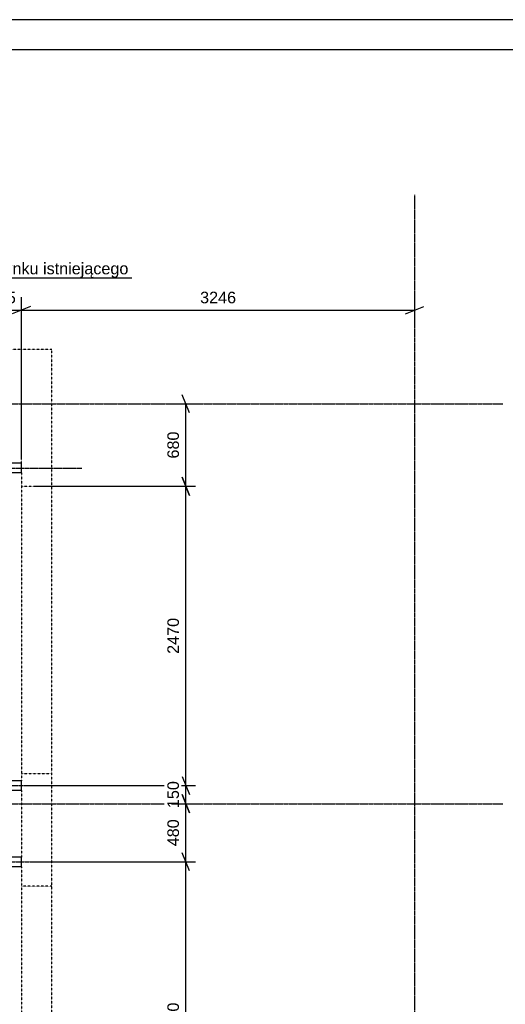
# Model space of a CAD drawing. Header units: millimetres. Extents: x -11738 to 23883, y -17414 to 12286.
# Tile 22 of 27: x 8733 to 12741, y 4160 to 12286. Entities that reach past the tile are written whole.
import ezdxf

# ---------------------------------------------------------------- set-up
doc = ezdxf.new("R2010")
doc.units = ezdxf.units.MM
doc.linetypes.add('DXK_LINE_DOT3', pattern=[5.9187, 2.979, -0.9799, 0.9799, -0.9799])
doc.linetypes.add('DXK_LINE_DOT4', pattern=[0.9408, 0.4704, -0.4704])
doc.styles.add('Arial', font='ARIAL.TTF', dxfattribs={"height": 0.2})
doc.styles.add('Arial Narrow', font='ARIALN.TTF', dxfattribs={"height": 0.2})

# ---------------------------------------------------------------- blocks, each defined once
blk = doc.blocks.new('Unknown-7906501-15078')
at = {"color": 7, "linetype": 'Continuous'}
for p, q in [((23261.9, 12286), (-11738.1, 12286)), ((23011.9, 12036), (-11488.1, 12036))]:
    blk.add_line(p, q, dxfattribs=at)
blk = doc.blocks.new('GridLine-7906501-24243 - 24144')
at = {"color": 1, "linetype": 'Continuous'}
for p, q in [((2525.1, 9240.1), (3086.7, 9240.1)), ((2525.1, 8990.1), (3086.7, 8990.1))]:
    blk.add_line(p, q, dxfattribs=at)
at = {"color": 1, "linetype": 'DXK_LINE_DOT3'}
blk.add_line((3211.7, 9115.1), (12720.7, 9115.1), dxfattribs=at)
at = {"color": 1, "linetype": 'Continuous'}
for centre, start, end in [((2525.1, 9115.1), 90, 270), ((3086.7, 9115.1), 270, 90)]:
    blk.add_arc(centre, 125, start, end, dxfattribs=at)
at = {"color": 1, "linetype": 'Continuous', "style": 'Arial Narrow'}
blk.add_text('+6600', height=143.16, dxfattribs=at).set_placement((2575.1, 9040.1))
blk = doc.blocks.new('GridLine-7906501-24242 - 24144')
at = {"color": 1, "linetype": 'Continuous'}
for p, q in [((2525.1, 5940.1), (3086.7, 5940.1)), ((2525.1, 5690.1), (3086.7, 5690.1))]:
    blk.add_line(p, q, dxfattribs=at)
at = {"color": 1, "linetype": 'DXK_LINE_DOT3'}
blk.add_line((3211.7, 5815.1), (12720.7, 5815.1), dxfattribs=at)
at = {"color": 1, "linetype": 'Continuous'}
for centre, start, end in [((2525.1, 5815.1), 90, 270), ((3086.7, 5815.1), 270, 90)]:
    blk.add_arc(centre, 125, start, end, dxfattribs=at)
at = {"color": 1, "linetype": 'Continuous', "style": 'Arial Narrow'}
blk.add_text('+3300', height=143.16, dxfattribs=at).set_placement((2575.1, 5740.1))
blk = doc.blocks.new('GridLine-7906501-25065 - 24144')
at = {"color": 1, "linetype": 'DXK_LINE_DOT3'}
blk.add_line((11993.4, -3374.3), (11993.4, 10840.7), dxfattribs=at)
blk = doc.blocks.new('Part-7906501-24208 - 24144')
at = {"color": 5, "linetype": 'Continuous'}
for p, q in [((8747.4, 5375.1), (6202.4, 5375.1)), ((6202.4, 5295.1), (6202.4, 5375.1)), ((8747.4, 5295.1), (8747.4, 5375.1)), ((8747.4, 5295.1), (6202.4, 5295.1))]:
    blk.add_line(p, q, dxfattribs=at)
at = {"color": 8, "linetype": 'DXK_LINE_DOT3'}
blk.add_line((5702.4, 5335.1), (9247.4, 5335.1), dxfattribs=at)
blk = doc.blocks.new('Part-7906501-24189 - 24144')
at = {"color": 5, "linetype": 'Continuous'}
for p, q in [((8747.4, 8625.1), (6202.4, 8625.1)), ((6202.4, 8545.1), (6202.4, 8625.1)), ((8747.4, 8545.1), (8747.4, 8625.1)), ((8747.4, 8545.1), (6202.4, 8545.1))]:
    blk.add_line(p, q, dxfattribs=at)
at = {"color": 8, "linetype": 'DXK_LINE_DOT3'}
blk.add_line((5702.4, 8585.1), (9247.4, 8585.1), dxfattribs=at)
blk = doc.blocks.new('Part-7906501-24186 - 24144')
at = {"color": 5, "linetype": 'Continuous'}
for p, q in [((8747.4, 6005.1), (6202.4, 6005.1)), ((6202.4, 5925.1), (6202.4, 6005.1)), ((8747.4, 5925.1), (8747.4, 6005.1)), ((8747.4, 5925.1), (6202.4, 5925.1))]:
    blk.add_line(p, q, dxfattribs=at)
at = {"color": 8, "linetype": 'DXK_LINE_DOT3'}
blk.add_line((6431.4, 5965.1), (9247.4, 5965.1), dxfattribs=at)
blk = doc.blocks.new('Part-7906501-51308 - 24144')
at = {"color": 4, "linetype": 'DXK_LINE_DOT4'}
for p, q in [((8747.4, 9565.1), (5962.4, 9565.1)), ((8747.4, 8625.1), (8747.4, 9565.1)), ((8747.4, 8545.1), (8747.4, 6005.1)), ((8747.4, 5925.1), (8747.4, 5375.1)), ((8747.4, 5295.1), (8747.4, 2755.2))]:
    blk.add_line(p, q, dxfattribs=at)
blk = doc.blocks.new('Part-7906501-107691 - 24144')
at = {"color": 4, "linetype": 'DXK_LINE_DOT4'}
for p, q in [((8997.4, 9565.1), (8747.4, 9565.1)), ((8997.4, -2184.9), (8997.4, 9565.1)), ((8747.4, 8545.1), (8747.4, 8625.1)), ((8747.4, 8435.1), (8997.4, 8435.1)), ((8747.4, 6065.1), (8997.4, 6065.1)), ((8747.4, 5925.1), (8747.4, 6005.1)), ((8747.4, 5295.1), (8747.4, 5375.1)), ((8997.4, 5135.1), (8747.4, 5135.1))]:
    blk.add_line(p, q, dxfattribs=at)
blk = doc.blocks.new('StraightDimension-7906501-155272 - 24144')
at = {"color": 7, "linetype": 'Continuous'}
for p, q in [((10134.9, 9040.1), (10074.9, 9190.1)), ((9984.9, 9115.1), (10204.9, 9115.1)), ((10104.9, 8435.1), (10104.9, 9115.1)), ((10074.9, 8510.1), (10134.9, 8360.1)), ((8849.4, 8435.1), (10184.9, 8435.1))]:
    blk.add_line(p, q, dxfattribs=at)
at = {"color": 0}
blk.add_wipeout([(10067.4, 8906.3), (9927.4, 8906.3), (9927.4, 8644), (10067.4, 8644)], dxfattribs=at)
at = {"color": 96, "style": 'Arial'}
blk.add_text('680', height=95.51, rotation=90.00021, dxfattribs=at).set_placement((10047.4, 8664))
blk = doc.blocks.new('StraightDimension-7906501-155273 - 24144')
at = {"color": 7, "linetype": 'Continuous'}
for p, q in [((10134.9, 8360.1), (10074.9, 8510.1)), ((8849.4, 8435.1), (10184.9, 8435.1)), ((10104.9, 5965.1), (10104.9, 8435.1)), ((10074.9, 6040.1), (10134.9, 5890.1)), ((8837.9, 5965.1), (10184.9, 5965.1))]:
    blk.add_line(p, q, dxfattribs=at)
at = {"color": 0}
blk.add_wipeout([(10067.4, 7368.4), (9927.4, 7368.4), (9927.4, 7031.9), (10067.4, 7031.9)], dxfattribs=at)
at = {"color": 96, "style": 'Arial'}
blk.add_text('2470', height=95.51, rotation=90.00021, dxfattribs=at).set_placement((10047.4, 7051.9))
blk = doc.blocks.new('StraightDimension-7906501-155274 - 24144')
at = {"color": 7, "linetype": 'Continuous'}
for p, q in [((10074.9, 6040.1), (10134.9, 5890.1)), ((8837.9, 5965.1), (10184.9, 5965.1)), ((10104.9, 5815.1), (10104.9, 5965.1)), ((10134.9, 5740.1), (10074.9, 5890.1)), ((9984.9, 5815.1), (10204.9, 5815.1))]:
    blk.add_line(p, q, dxfattribs=at)
at = {"color": 0}
blk.add_wipeout([(10067.4, 6021.3), (9927.4, 6021.3), (9927.4, 5759), (10067.4, 5759)], dxfattribs=at)
at = {"color": 96, "style": 'Arial'}
blk.add_text('150', height=95.51, rotation=90.00021, dxfattribs=at).set_placement((10047.4, 5779))
blk = doc.blocks.new('StraightDimension-7906501-155275 - 24144')
at = {"color": 7, "linetype": 'Continuous'}
for p, q in [((10074.9, 5890.1), (10134.9, 5740.1)), ((9984.9, 5815.1), (10204.9, 5815.1)), ((10104.9, 5335.1), (10104.9, 5815.1)), ((10134.9, 5260.1), (10074.9, 5410.1)), ((8849.4, 5335.1), (10184.9, 5335.1))]:
    blk.add_line(p, q, dxfattribs=at)
at = {"color": 0}
blk.add_wipeout([(10067.4, 5706.3), (9927.4, 5706.3), (9927.4, 5444), (10067.4, 5444)], dxfattribs=at)
at = {"color": 96, "style": 'Arial'}
blk.add_text('480', height=95.51, rotation=90.00021, dxfattribs=at).set_placement((10047.4, 5464))
blk = doc.blocks.new('StraightDimension-7906501-155276 - 24144')
at = {"color": 7, "linetype": 'Continuous'}
for p, q in [((10134.9, 5260.1), (10074.9, 5410.1)), ((8849.4, 5335.1), (10184.9, 5335.1)), ((10104.9, 2715.2), (10104.9, 5335.1)), ((10074.9, 2790.2), (10134.9, 2640.2)), ((8773.4, 2715.2), (10184.9, 2715.2))]:
    blk.add_line(p, q, dxfattribs=at)
at = {"color": 0}
blk.add_wipeout([(10067.4, 4193.4), (9927.4, 4193.4), (9927.4, 3856.9), (10067.4, 3856.9)], dxfattribs=at)
at = {"color": 96, "style": 'Arial'}
blk.add_text('2620', height=95.51, rotation=90.00021, dxfattribs=at).set_placement((10047.4, 3876.9))
blk = doc.blocks.new('StraightDimension-7906501-157189 - 24144')
at = {"color": 7, "linetype": 'Continuous'}
for p, q in [((8747.4, 8675.1), (8747.4, 9995.4)), ((8822.4, 9917.9), (8672.4, 9857.9)), ((11918.4, 9857.9), (12068.4, 9917.9)), ((11993.4, 9767.9), (11993.4, 9987.9)), ((8747.4, 9887.9), (11993.4, 9887.9))]:
    blk.add_line(p, q, dxfattribs=at)
at = {"color": 0}
blk.add_wipeout([(10538.6, 9925.4), (10538.6, 10065.4), (10202.2, 10065.4), (10202.2, 9925.4)], dxfattribs=at)
at = {"color": 96, "style": 'Arial'}
blk.add_text('3246', height=95.51, dxfattribs=at).set_placement((10222.2, 9945.4))
blk = doc.blocks.new('StraightDimension-7906501-157190 - 24144')
at = {"color": 7, "linetype": 'Continuous'}
for p, q in [((8432.4, 8495.5), (8432.4, 9995.4)), ((8747.4, 8675.1), (8747.4, 9995.4)), ((8357.4, 9857.9), (8507.4, 9917.9)), ((8822.4, 9917.9), (8672.4, 9857.9)), ((8432.4, 9887.9), (8747.4, 9887.9))]:
    blk.add_line(p, q, dxfattribs=at)
at = {"color": 0}
blk.add_wipeout([(8721.1, 9925.4), (8721.1, 10065.4), (8458.7, 10065.4), (8458.7, 9925.4)], dxfattribs=at)
at = {"color": 96, "style": 'Arial'}
blk.add_text('315', height=95.51, dxfattribs=at).set_placement((8478.7, 9945.4))
blk = doc.blocks.new('Mark-7906501-77933 - 24144')
at = {"color": 0, "linetype": 'Continuous'}
blk.add_wipeout([(9628.7, 10184.7), (9628.7, 10284.7), (7939.2, 10284.7), (7939.2, 10184.7)], dxfattribs=at)
blk.add_wipeout([(9628.7, 10184.7), (9628.7, 10284.7), (7939.2, 10284.7), (7939.2, 10184.7)], dxfattribs=at)
at = {"color": 7, "linetype": 'Continuous'}
for p, q in [((7649.5, 9565.1), (7909.2, 10154.7)), ((7909.2, 10154.7), (9658.7, 10154.7))]:
    blk.add_line(p, q, dxfattribs=at)
at = {"color": 7, "linetype": 'Continuous', "style": 'Arial'}
blk.add_text('Ściana budynku istniejącego', height=95.508, dxfattribs=at).set_placement((7939.2, 10184.7))

msp = doc.modelspace()

# ---------------------------------------------------------------- block references
for name in ['Unknown-7906501-15078', 'GridLine-7906501-25065 - 24144', 'Part-7906501-51308 - 24144', 'Part-7906501-107691 - 24144', 'GridLine-7906501-24243 - 24144', 'Part-7906501-24189 - 24144', 'GridLine-7906501-24242 - 24144', 'Part-7906501-24186 - 24144', 'Part-7906501-24208 - 24144']:
    msp.add_blockref(name, (0, 0))

# ---------------------------------------------------------------- next in the draw order: block references
msp.add_blockref('StraightDimension-7906501-155272 - 24144', (0, 0))

# ---------------------------------------------------------------- next in the draw order: block references
for name in ['StraightDimension-7906501-157189 - 24144', 'StraightDimension-7906501-155273 - 24144']:
    msp.add_blockref(name, (0, 0))

# ---------------------------------------------------------------- next in the draw order: block references
for name in ['StraightDimension-7906501-157190 - 24144', 'StraightDimension-7906501-155274 - 24144']:
    msp.add_blockref(name, (0, 0))

# ---------------------------------------------------------------- next in the draw order: block references
for name in ['Mark-7906501-77933 - 24144', 'StraightDimension-7906501-155275 - 24144']:
    msp.add_blockref(name, (0, 0))

# ---------------------------------------------------------------- next in the draw order: block references
msp.add_blockref('StraightDimension-7906501-155276 - 24144', (0, 0))

doc.saveas('drawing.dxf')
